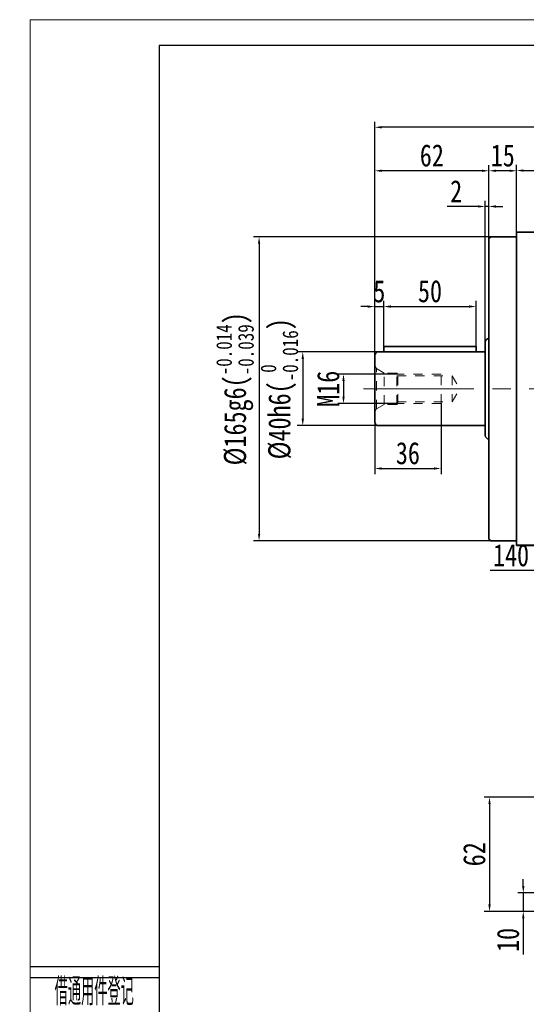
# Model space of a CAD drawing. Header units: millimetres. Extents: x 5315 to 6498, y 123 to 955.
# Tile 2 of 4: x 5315 to 5591, y 421 to 955. Entities that reach past the tile are written whole.
import ezdxf
from ezdxf.enums import TextEntityAlignment as Align

# ---------------------------------------------------------------- set-up
doc = ezdxf.new("R2010")
doc.units = ezdxf.units.MM
doc.header["$LTSCALE"] = 5
doc.header["$PDSIZE"] = -1
doc.linetypes.add('点画线', pattern=[18, 12, -2, 2, -2])
doc.linetypes.add('虚线', pattern=[2, 1, -1])
doc.layers.get('0').update_dxf_attribs({"lineweight": 18})
doc.layers.add('2细线层', color=4, linetype='Continuous')
doc.layers.add('6文字层', color=3, linetype='Continuous')
for name, color, linetype, lineweight in [('中心线层', 1, '点画线', 18), ('图框_外框线', 7, 'Continuous', 18), ('粗实线', 7, 'Continuous', 50), ('粗实线层', 7, 'Continuous', 35)]:
    doc.layers.add(name, color=color, linetype=linetype, lineweight=lineweight)
doc.styles.add('PC_TEXTSTYLE', font='ISOCP.SHX', dxfattribs={"width": 0.707, "bigfont": 'GBCBIG.SHX'})
doc.styles.add('TH_GBDIM', font='SimSun.ttf', dxfattribs={"width": 0.8})
doc.dimstyles.new('TH_GBDIM', dxfattribs={"dimscale": 1.5, "dimtxt": 3.5, "dimasz": 2.5, "dimexe": 2, "dimexo": 0, "dimgap": 1.5, "dimtad": 1, "dimdec": 1, "dimdsep": 46, "dimtxsty": 'TH_GBDIM', "dimcen": 2.5, "dimdle": 5, "dimclrd": 4, "dimclre": 4, "dimclrt": 3, "dimadec": 0, "dimazin": 0, "dimtfac": 0.714286, "dimtdec": 1, "dimtmove": 0, "dimatfit": 3, "dimfxl": 0, "dimtolj": 1, "dimarcsym": 0})

# ---------------------------------------------------------------- blocks, each defined once
blk = doc.blocks.new('m16螺纹中心孔_7')
at = {"layer": '中心线层', "linetype": '点画线', "lineweight": 18}
blk.add_line((49.71, 0), (-4.25, 0), dxfattribs=at)
at = {"layer": '粗实线层', "color": 6, "linetype": '虚线', "lineweight": 18}
for p, q in [((0, -12.65), (0, 12.65)), ((0, 12.65), (0.99, 10.93)), ((5.2, 8.5), (0.99, 10.93)), ((0.99, -10.93), (0.99, 10.93)), ((12, 8.5), (5.2, 8.5)), ((5.2, -8.5), (5.2, 8.5)), ((12.5, 8), (12, 8.5)), ((12, -8.5), (12, 8.5)), ((12, 7), (42, 7)), ((36, 8), (12.5, 8)), ((12.5, -8), (12.5, 8)), ((36, -8), (36, 8)), ((42, 7), (46.04, 0)), ((42, 7), (42, -7)), ((42, -7), (46.04, 0)), ((5.2, -8.5), (0.99, -10.93)), ((12, -8.5), (5.2, -8.5)), ((12, -7), (42, -7)), ((12.5, -8), (12, -8.5)), ((36, -8), (12.5, -8)), ((0, -12.65), (0.99, -10.93))]:
    blk.add_line(p, q, dxfattribs=at)
blk = doc.blocks.new('*X3')
at = {"color": 4, "lineweight": -2, "transparency": 16777216}
for p, q in [((5585.22, 839.95), (5585.22, 876.36)), ((5755.22, 839.95), (5755.22, 876.36)), ((5588.97, 873.36), (5751.47, 873.36))]:
    blk.add_line(p, q, dxfattribs=at)
at = {"color": 4, "transparency": 16777216}
for points in [[(5588.97, 873.98), (5588.97, 872.73), (5585.22, 873.36)], [(5751.47, 873.98), (5751.47, 872.73), (5755.22, 873.36)]]:
    blk.add_solid(points, dxfattribs=at)
at = {"layer": 'Defpoints', "color": 0, "transparency": 16777216}
for p in [(5755.22, 873.36), (5585.22, 839.95), (5755.22, 839.95)]:
    blk.add_point(p, dxfattribs=at)
at = {"color": 3, "transparency": 16777216, "insert": (5669.99, 881.61), "char_height": 12, "attachment_point": 5, "style": 'TH_GBDIM'}
blk.add_mtext('\\A1;170', dxfattribs=at)
blk = doc.blocks.new('*X4')
at = {"color": 4, "lineweight": -2, "transparency": 16777216}
for p, q in [((5570.22, 836.45), (5570.22, 876.22)), ((5585.22, 839.95), (5585.22, 876.22)), ((5581.47, 873.22), (5573.97, 873.22))]:
    blk.add_line(p, q, dxfattribs=at)
at = {"color": 4, "transparency": 16777216}
for points in [[(5573.97, 873.84), (5573.97, 872.59), (5570.22, 873.22)], [(5581.47, 873.84), (5581.47, 872.59), (5585.22, 873.22)]]:
    blk.add_solid(points, dxfattribs=at)
at = {"layer": 'Defpoints', "color": 0, "transparency": 16777216}
for p in [(5570.22, 873.22), (5585.22, 839.95), (5570.22, 836.45)]:
    blk.add_point(p, dxfattribs=at)
at = {"color": 3, "transparency": 16777216, "insert": (5577.72, 881.47), "char_height": 12, "attachment_point": 5, "style": 'TH_GBDIM'}
blk.add_mtext('\\A1;15', dxfattribs=at)
blk = doc.blocks.new('*X6')
at = {"color": 4, "lineweight": -2, "transparency": 16777216}
for p, q in [((5508.22, 772.95), (5508.22, 876.22)), ((5570.22, 836.45), (5570.22, 876.22)), ((5566.47, 873.22), (5511.97, 873.22))]:
    blk.add_line(p, q, dxfattribs=at)
at = {"color": 4, "transparency": 16777216}
for points in [[(5511.97, 873.84), (5511.97, 872.59), (5508.22, 873.22)], [(5566.47, 873.84), (5566.47, 872.59), (5570.22, 873.22)]]:
    blk.add_solid(points, dxfattribs=at)
at = {"layer": 'Defpoints', "color": 0, "transparency": 16777216}
for p in [(5508.22, 873.22), (5570.22, 836.45), (5508.22, 772.95)]:
    blk.add_point(p, dxfattribs=at)
at = {"color": 3, "transparency": 16777216, "insert": (5539.22, 881.47), "char_height": 12, "attachment_point": 5, "style": 'TH_GBDIM'}
blk.add_mtext('\\A1;62', dxfattribs=at)
blk = doc.blocks.new('*X7')
at = {"color": 4, "lineweight": -2, "transparency": 16777216}
for p, q in [((5568.22, 780.2), (5568.22, 856.86)), ((5570.22, 836.45), (5570.22, 856.86)), ((5564.47, 853.86), (5547.52, 853.86)), ((5570.22, 853.86), (5568.22, 853.86)), ((5573.97, 853.86), (5577.72, 853.86))]:
    blk.add_line(p, q, dxfattribs=at)
at = {"color": 4, "transparency": 16777216}
for points in [[(5564.47, 854.48), (5564.47, 853.23), (5568.22, 853.86)], [(5573.97, 854.48), (5573.97, 853.23), (5570.22, 853.86)]]:
    blk.add_solid(points, dxfattribs=at)
at = {"layer": 'Defpoints', "color": 0, "transparency": 16777216}
for p in [(5568.22, 853.86), (5570.22, 836.45), (5568.22, 780.2)]:
    blk.add_point(p, dxfattribs=at)
at = {"color": 3, "transparency": 16777216, "insert": (5552.43, 862.11), "char_height": 12, "attachment_point": 5, "style": 'TH_GBDIM'}
blk.add_mtext('\\A1;2', dxfattribs=at)
blk = doc.blocks.new('*X10')
at = {"color": 4, "lineweight": -2, "transparency": 16777216}
for p, q in [((5508.22, 772.95), (5508.22, 899.81)), ((5832.22, 772.95), (5832.22, 899.81)), ((5828.47, 896.81), (5511.97, 896.81))]:
    blk.add_line(p, q, dxfattribs=at)
at = {"color": 4, "transparency": 16777216}
for points in [[(5511.97, 897.44), (5511.97, 896.19), (5508.22, 896.81)], [(5828.47, 897.44), (5828.47, 896.19), (5832.22, 896.81)]]:
    blk.add_solid(points, dxfattribs=at)
at = {"layer": 'Defpoints', "color": 0, "transparency": 16777216}
for p in [(5508.22, 896.81), (5508.22, 772.95), (5832.22, 772.95)]:
    blk.add_point(p, dxfattribs=at)
at = {"color": 3, "transparency": 16777216, "insert": (5670.22, 905.06), "char_height": 12, "attachment_point": 5, "style": 'TH_GBDIM'}
blk.add_mtext('\\A1;324', dxfattribs=at)
blk = doc.blocks.new('*X11')
at = {"color": 4, "lineweight": -2, "transparency": 16777216}
for p, q in [((5510.22, 774.95), (5466.15, 774.95)), ((5469.15, 771.2), (5469.15, 738.7)), ((5510.22, 734.95), (5466.15, 734.95))]:
    blk.add_line(p, q, dxfattribs=at)
at = {"color": 4, "transparency": 16777216}
for points in [[(5468.52, 771.2), (5469.77, 771.2), (5469.15, 774.95)], [(5468.52, 738.7), (5469.77, 738.7), (5469.15, 734.95)]]:
    blk.add_solid(points, dxfattribs=at)
at = {"layer": 'Defpoints', "color": 0, "transparency": 16777216}
for p in [(5510.22, 774.95), (5469.15, 734.95), (5510.22, 734.95)]:
    blk.add_point(p, dxfattribs=at)
at = {"color": 3, "transparency": 16777216, "insert": (5456.43, 754.95), "char_height": 12, "attachment_point": 5, "rotation": 90, "style": 'TH_GBDIM'}
blk.add_mtext('\\A1;{\\A1;\\A1;%%C40h6({\\H0.707107x;\\S 0^ -0.016;})}', dxfattribs=at)
blk = doc.blocks.new('*X12')
at = {"color": 4, "lineweight": -2, "transparency": 16777216}
for p, q in [((5571.22, 837.45), (5442.44, 837.45)), ((5445.44, 833.7), (5445.44, 676.2)), ((5571.22, 672.45), (5442.44, 672.45))]:
    blk.add_line(p, q, dxfattribs=at)
at = {"color": 4, "transparency": 16777216}
for points in [[(5444.81, 833.7), (5446.06, 833.7), (5445.44, 837.45)], [(5444.81, 676.2), (5446.06, 676.2), (5445.44, 672.45)]]:
    blk.add_solid(points, dxfattribs=at)
at = {"layer": 'Defpoints', "color": 0, "transparency": 16777216}
for p in [(5571.22, 837.45), (5445.44, 672.45), (5571.22, 672.45)]:
    blk.add_point(p, dxfattribs=at)
at = {"color": 3, "transparency": 16777216, "insert": (5432.34, 754.95), "char_height": 12, "attachment_point": 5, "rotation": 90, "style": 'TH_GBDIM'}
blk.add_mtext('\\A1;{\\A1;\\A1;%%C165g6({\\H0.707107x;\\S-0.014^ -0.039;})}', dxfattribs=at)
blk = doc.blocks.new('*X13')
at = {"color": 4, "lineweight": -2, "transparency": 16777216}
for p, q in [((5520.72, 762.95), (5488.26, 762.95)), ((5491.26, 759.2), (5491.26, 750.7)), ((5520.72, 746.95), (5488.26, 746.95))]:
    blk.add_line(p, q, dxfattribs=at)
at = {"color": 4, "transparency": 16777216}
for points in [[(5490.64, 759.2), (5491.89, 759.2), (5491.26, 762.95)], [(5490.64, 750.7), (5491.89, 750.7), (5491.26, 746.95)]]:
    blk.add_solid(points, dxfattribs=at)
at = {"layer": 'Defpoints', "color": 0, "transparency": 16777216}
for p in [(5520.72, 762.95), (5491.26, 746.95), (5520.72, 746.95)]:
    blk.add_point(p, dxfattribs=at)
at = {"color": 3, "transparency": 16777216, "insert": (5483.01, 754.95), "char_height": 12, "attachment_point": 5, "rotation": 90, "style": 'TH_GBDIM'}
blk.add_mtext('\\A1;M16', dxfattribs=at)
blk = doc.blocks.new('*X14')
at = {"color": 4, "lineweight": -2, "transparency": 16777216}
for p, q in [((5544.22, 746.95), (5544.22, 708.71)), ((5508.22, 736.95), (5508.22, 708.71)), ((5511.97, 711.71), (5540.47, 711.71))]:
    blk.add_line(p, q, dxfattribs=at)
at = {"color": 4, "transparency": 16777216}
for points in [[(5511.97, 712.33), (5511.97, 711.08), (5508.22, 711.71)], [(5540.47, 712.33), (5540.47, 711.08), (5544.22, 711.71)]]:
    blk.add_solid(points, dxfattribs=at)
at = {"layer": 'Defpoints', "color": 0, "transparency": 16777216}
for p in [(5544.22, 746.95), (5508.22, 736.95), (5544.22, 711.71)]:
    blk.add_point(p, dxfattribs=at)
at = {"color": 3, "transparency": 16777216, "insert": (5526.22, 719.96), "char_height": 12, "attachment_point": 5, "style": 'TH_GBDIM'}
blk.add_mtext('\\A1;36', dxfattribs=at)
blk = doc.blocks.new('*X15')
at = {"color": 4, "lineweight": -2, "transparency": 16777216}
for p, q in [((5508.22, 772.95), (5508.22, 802.52)), ((5513.22, 777.95), (5513.22, 802.52)), ((5504.47, 799.52), (5500.72, 799.52)), ((5508.22, 799.52), (5513.22, 799.52)), ((5516.97, 799.52), (5520.72, 799.52))]:
    blk.add_line(p, q, dxfattribs=at)
at = {"color": 4, "transparency": 16777216}
for points in [[(5504.47, 800.15), (5504.47, 798.9), (5508.22, 799.52)], [(5516.97, 800.15), (5516.97, 798.9), (5513.22, 799.52)]]:
    blk.add_solid(points, dxfattribs=at)
at = {"layer": 'Defpoints', "color": 0, "transparency": 16777216}
for p in [(5513.22, 799.52), (5513.22, 777.95), (5508.22, 772.95)]:
    blk.add_point(p, dxfattribs=at)
at = {"color": 3, "transparency": 16777216, "insert": (5510.72, 807.77), "char_height": 12, "attachment_point": 5, "style": 'TH_GBDIM'}
blk.add_mtext('\\A1;5', dxfattribs=at)
blk = doc.blocks.new('*X16')
at = {"color": 4, "lineweight": -2, "transparency": 16777216}
for p, q in [((5513.22, 777.95), (5513.22, 802.58)), ((5563.22, 777.95), (5563.22, 802.58)), ((5516.97, 799.58), (5559.47, 799.58))]:
    blk.add_line(p, q, dxfattribs=at)
at = {"color": 4, "transparency": 16777216}
for points in [[(5516.97, 800.2), (5516.97, 798.95), (5513.22, 799.58)], [(5559.47, 800.2), (5559.47, 798.95), (5563.22, 799.58)]]:
    blk.add_solid(points, dxfattribs=at)
at = {"layer": 'Defpoints', "color": 0, "transparency": 16777216}
for p in [(5563.22, 799.58), (5513.22, 777.95), (5563.22, 777.95)]:
    blk.add_point(p, dxfattribs=at)
at = {"color": 3, "transparency": 16777216, "insert": (5538.22, 807.83), "char_height": 12, "attachment_point": 5, "style": 'TH_GBDIM'}
blk.add_mtext('\\A1;50', dxfattribs=at)
blk = doc.blocks.new('*X35')
at = {"color": 4, "lineweight": -2, "transparency": 16777216}
for p, q in [((5600.22, 659.92), (5600.22, 653.34)), ((5600.22, 656.34), (5570.8, 656.34)), ((5736.47, 656.34), (5603.97, 656.34)), ((5740.22, 656.65), (5740.22, 653.34))]:
    blk.add_line(p, q, dxfattribs=at)
at = {"color": 4, "transparency": 16777216}
for points in [[(5603.97, 656.97), (5603.97, 655.72), (5600.22, 656.34)], [(5736.47, 656.97), (5736.47, 655.72), (5740.22, 656.34)]]:
    blk.add_solid(points, dxfattribs=at)
at = {"layer": 'Defpoints', "color": 0, "transparency": 16777216}
for p in [(5600.22, 659.92), (5740.22, 656.65), (5740.22, 656.34)]:
    blk.add_point(p, dxfattribs=at)
at = {"color": 3, "transparency": 16777216, "insert": (5582.22, 664.59), "char_height": 12, "attachment_point": 5, "style": 'TH_GBDIM'}
blk.add_mtext('\\A1;140', dxfattribs=at)
blk = doc.blocks.new('*D46')
at = {"color": 4, "lineweight": -2, "transparency": 16777216}
for p, q in [((5588.86, 485.2), (5588.86, 488.95)), ((5615.22, 481.45), (5585.86, 481.45)), ((5588.86, 481.45), (5588.86, 471.45)), ((5605.72, 471.45), (5585.86, 471.45)), ((5588.86, 467.7), (5588.86, 447.97))]:
    blk.add_line(p, q, dxfattribs=at)
at = {"color": 4, "transparency": 16777216}
for points in [[(5588.24, 485.2), (5589.49, 485.2), (5588.86, 481.45)], [(5588.24, 467.7), (5589.49, 467.7), (5588.86, 471.45)]]:
    blk.add_solid(points, dxfattribs=at)
at = {"layer": 'Defpoints', "color": 0, "transparency": 16777216}
for p in [(5615.22, 481.45), (5588.86, 471.45), (5605.72, 471.45)]:
    blk.add_point(p, dxfattribs=at)
at = {"color": 3, "transparency": 16777216, "insert": (5580.61, 455.96), "char_height": 12, "attachment_point": 5, "rotation": 90, "style": 'TH_GBDIM'}
blk.add_mtext('\\A1;10', dxfattribs=at)
blk = doc.blocks.new('*D47')
at = {"color": 4, "lineweight": -2, "transparency": 16777216}
for p, q in [((5658.22, 533.45), (5567.54, 533.45)), ((5570.54, 529.7), (5570.54, 475.2)), ((5605.72, 471.45), (5567.54, 471.45))]:
    blk.add_line(p, q, dxfattribs=at)
at = {"color": 4, "transparency": 16777216}
for points in [[(5569.91, 529.7), (5571.16, 529.7), (5570.54, 533.45)], [(5569.91, 475.2), (5571.16, 475.2), (5570.54, 471.45)]]:
    blk.add_solid(points, dxfattribs=at)
at = {"layer": 'Defpoints', "color": 0, "transparency": 16777216}
for p in [(5658.22, 533.45), (5570.54, 471.45), (5605.72, 471.45)]:
    blk.add_point(p, dxfattribs=at)
at = {"color": 3, "transparency": 16777216, "insert": (5562.29, 502.45), "char_height": 12, "attachment_point": 5, "rotation": 90, "style": 'TH_GBDIM'}
blk.add_mtext('\\A1;62', dxfattribs=at)

msp = doc.modelspace()

# ---------------------------------------------------------------- linework, layer by layer
at = {"layer": '2细线层'}
for p, q in [((5321.44, 441.62), (5391.28, 441.62)), ((5321.44, 435.66), (5391.28, 435.66))]:
    msp.add_line(p, q, dxfattribs=at)
at = {"layer": '中心线层'}
msp.add_line((5502.09, 754.95), (5838.34, 754.95), dxfattribs=at)
at = {"layer": '图框_外框线', "color": 3}
msp.add_lwpolyline([(5321.26, 123.31), (6497.64, 123.31), (6497.64, 955.18), (5321.26, 955.18)], close=True, dxfattribs=at)
at = {"layer": '图框_外框线', "color": 3, "lineweight": 25}
msp.add_lwpolyline([(5391.28, 137.32), (6483.64, 137.32), (6483.64, 941.18), (5391.28, 941.18)], close=True, dxfattribs=at)
at = {"layer": '粗实线', "lineweight": 40}
msp.add_line((5755.22, 669.95), (5585.22, 669.95), dxfattribs=at)
at = {"layer": '粗实线层'}
for p, q in [((5585.22, 669.95), (5585.22, 839.95)), ((5585.22, 839.95), (5755.22, 839.95)), ((5571.22, 837.45), (5570.22, 836.45)), ((5570.22, 836.45), (5570.22, 673.45)), ((5585.22, 837.45), (5571.22, 837.45)), ((5568.22, 780.2), (5568.22, 729.7)), ((5510.22, 774.95), (5568.22, 774.95)), ((5513.22, 777.95), (5513.22, 774.95)), ((5513.22, 777.95), (5563.22, 777.95)), ((5563.22, 777.95), (5563.22, 774.95)), ((5508.22, 772.95), (5508.22, 736.95)), ((5510.22, 734.95), (5568.22, 734.95)), ((5570.22, 673.45), (5571.22, 672.45)), ((5585.22, 672.45), (5571.22, 672.45))]:
    msp.add_line(p, q, dxfattribs=at)
for centre, start, end in [((5570.22, 780.2), 90, 180), ((5510.22, 772.95), 90, 180), ((5510.22, 736.95), 180, 270), ((5570.22, 729.7), 180, 270)]:
    msp.add_arc(centre, 2, start, end, dxfattribs=at)

# ---------------------------------------------------------------- block references
msp.add_blockref('m16螺纹中心孔_7', (5508.22, 754.95), dxfattribs=at)

# ---------------------------------------------------------------- texts
at = {"layer": '6文字层', "color": 3, "style": 'PC_TEXTSTYLE', "width": 0.667}
msp.add_text('借通用件登记', height=14.917, dxfattribs=at).set_placement((5355.98, 428.59), align=Align.MIDDLE)

# ---------------------------------------------------------------- dimensions: what is measured, and where the dimension line sits
for base, p1, p2, picture, middle in [((5508.22, 896.81), (5832.22, 772.95), (5508.22, 772.95), '*X10', (5670.22, 896.81)), ((5508.22, 873.22), (5570.22, 836.45), (5508.22, 772.95), '*X6', (5539.22, 873.22)), ((5570.22, 873.22), (5585.22, 839.95), (5570.22, 836.45), '*X4', (5577.72, 873.22)), ((5568.22, 853.86), (5570.22, 836.45), (5568.22, 780.2), '*X7', (5552.43, 853.86)), ((5513.22, 799.52), (5508.22, 772.95), (5513.22, 777.95), '*X15', (5510.72, 799.52)), ((5740.22, 656.34), (5600.22, 659.92), (5740.22, 656.65), '*X35', (5582.22, 656.34))]:
    dim = msp.add_linear_dim(base=base, p1=p1, p2=p2, dimstyle='TH_GBDIM', override={"dimtxt": 8, "dimsah": 1, "dimtzin": 0})
    dim.commit()
    dim.dimension.update_dxf_attribs({"geometry": picture, "text_midpoint": middle, "dimtype": 160})
for base, p1, p2, picture, middle in [((5755.22, 873.36), (5585.22, 839.95), (5755.22, 839.95), '*X3', (5669.99, 873.36)), ((5563.22, 799.58), (5513.22, 777.95), (5563.22, 777.95), '*X16', (5538.22, 799.58)), ((5544.22, 711.71), (5508.22, 736.95), (5544.22, 746.95), '*X14', (5526.22, 711.71))]:
    dim = msp.add_linear_dim(base=base, p1=p1, p2=p2, angle=0, dimstyle='TH_GBDIM', override={"dimtxt": 8, "dimsah": 1, "dimtzin": 0})
    dim.commit()
    dim.dimension.update_dxf_attribs({"geometry": picture, "text_midpoint": middle, "dimtype": 160})
for base, p1, p2, text, picture, middle in [((5445.44, 672.45), (5571.22, 837.45), (5571.22, 672.45), '{\\A1;\\A1;%%C165g6({\\H0.707107x;\\S-0.014^ -0.039;})}', '*X12', (5445.44, 754.95)), ((5469.15, 734.95), (5510.22, 774.95), (5510.22, 734.95), '{\\A1;\\A1;%%C40h6({\\H0.707107x;\\S 0^ -0.016;})}', '*X11', (5469.15, 754.95)), ((5491.26, 746.95), (5520.72, 762.95), (5520.72, 746.95), 'M<>', '*X13', (5491.26, 754.95))]:
    dim = msp.add_linear_dim(base=base, p1=p1, p2=p2, angle=270, text=text, dimstyle='TH_GBDIM', override={"dimtxt": 8, "dimsah": 1, "dimtzin": 0})
    dim.commit()
    dim.dimension.update_dxf_attribs({"geometry": picture, "text_midpoint": middle, "dimtype": 160})
for base, p1, picture, middle in [((5570.54, 471.45), (5658.22, 533.45), '*D47', (5562.29, 502.45)), ((5588.86, 471.45), (5615.22, 481.45), '*D46', (5580.61, 455.96))]:
    dim = msp.add_linear_dim(base=base, p1=p1, p2=(5605.72, 471.45), angle=90, dimstyle='TH_GBDIM', override={"dimtxt": 8, "dimsah": 1, "dimtzin": 0})
    dim.commit()
    dim.dimension.update_dxf_attribs({"geometry": picture, "text_midpoint": middle})

doc.saveas('drawing.dxf')
